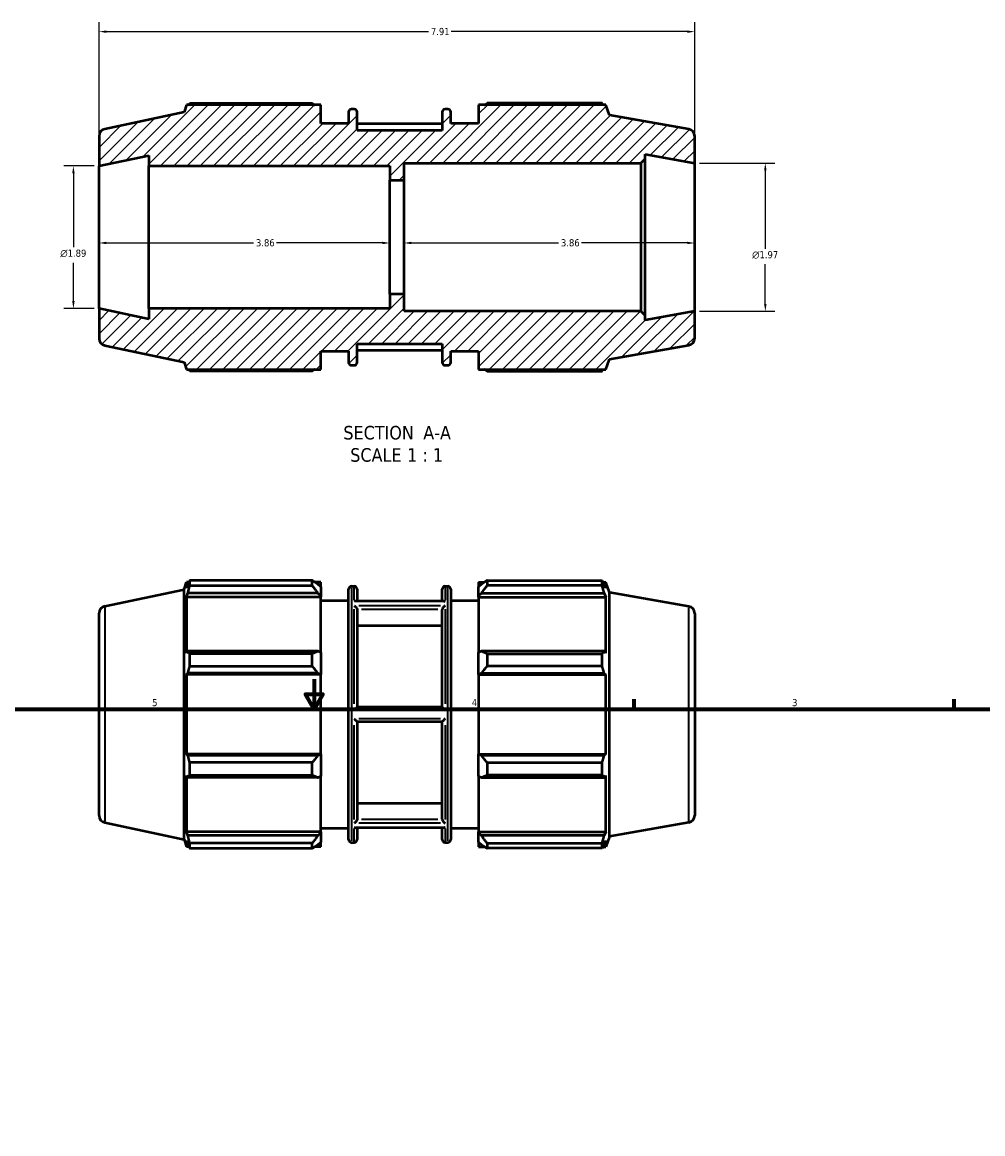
# Model space of a CAD drawing. Header units: inches. Extents: x 0.1 to 42.7, y 0.6 to 30.1.
# Tile 4 of 6: x 13.1 to 25.9, y 15.4 to 30.1. Entities that reach past the tile are written whole.
import ezdxf

# ---------------------------------------------------------------- set-up
doc = ezdxf.new("R2010")
doc.units = ezdxf.units.IN
doc.header["$MEASUREMENT"] = 0
for name, color, linetype, lineweight in [('Border (ANSI)', 7, 'Continuous', 70), ('Dimension (ANSI)', 7, 'Continuous', 25), ('Hatch (ANSI)', 7, 'Continuous', 18), ('Symbol (ANSI)', 7, 'Continuous', 25), ('Visible (ANSI)', 7, 'Continuous', 50), ('Visible Narrow (ANSI)', 7, 'Continuous', 35)]:
    doc.layers.add(name, color=color, linetype=linetype, lineweight=lineweight)
doc.styles.add('Label Text (ANSI)', font='tahoma.ttf')
doc.styles.add('Note Text (ANSI)', font='tahoma.ttf')
doc.dimstyles.new('Default (ANSI)', dxfattribs={"dimtxt": 0.094488, "dimasz": 0.098425, "dimexe": 0.125, "dimexo": 0.0625, "dimgap": 0.031496, "dimtad": 0, "dimtih": 1, "dimtoh": 1, "dimrnd": 1e-08, "dimzin": 4, "dimdsep": 46, "dimtxsty": 'Note Text (ANSI)', "dimcen": 0.09, "dimdle": 0.393701, "dimclrd": 256, "dimclre": 256, "dimclrt": 5, "dimadec": 0, "dimazin": 1, "dimtfac": 1, "dimtofl": 0, "dimtmove": 0, "dimatfit": 3, "dimfxl": 1, "dimtolj": 1, "dimtzin": 4, "dimlwd": -1, "dimlwe": -1, "dimarcsym": 0})

# ---------------------------------------------------------------- blocks, each defined once
blk = doc.blocks.new('Borders Default Border')
at = {"layer": 'Border (ANSI)'}
for p, q in [((21.25, 21), (21.25, 21.134)), ((25.5, 21), (25.5, 21.134))]:
    blk.add_line(p, q, dxfattribs=at)
at = {"layer": 'Border (ANSI)', "flags": 128}
for points in [[(17, 21.4), (17, 21), (16.885, 21.2), (17.115, 21.2), (17, 21)], [(0.5, 1), (0.5, 21), (33.5, 21), (33.5, 1), (0.5, 1)]]:
    blk.add_lwpolyline(points, dxfattribs=at)
at = {"layer": 'Border (ANSI)', "color": 5, "true_color": 0x0000ff, "char_height": 0.0945, "attachment_point": 7, "style": 'Note Text (ANSI)'}
for s, insert in [('5', (14.847, 21.038)), ('4', (19.092, 21.04)), ('3', (23.346, 21.038))]:
    blk.add_mtext(s, dxfattribs=dict(at, insert=insert))
blk = doc.blocks.new('*D7')
at = {"layer": 'Defpoints', "color": 0, "transparency": 16777216}
for p in [(22.052, 28.252), (22.052, 26.284), (22.99, 26.284)]:
    blk.add_point(p, dxfattribs=at)
at = {"layer": 'Dimension (ANSI)', "transparency": 16777216}
for p, q in [((22.114, 28.252), (23.115, 28.252)), ((22.99, 28.154), (22.99, 27.115)), ((22.99, 26.382), (22.99, 26.909)), ((22.114, 26.284), (23.115, 26.284))]:
    blk.add_line(p, q, dxfattribs=at)
for points in [[(22.974, 28.154), (23.007, 28.154), (22.99, 28.252)], [(22.974, 26.382), (23.007, 26.382), (22.99, 26.284)]]:
    blk.add_solid(points, dxfattribs=at)
at = {"layer": 'Dimension (ANSI)', "color": 5, "transparency": 16777216, "insert": (22.815, 27.083), "char_height": 0.09449, "attachment_point": 1, "style": 'Note Text (ANSI)'}
blk.add_mtext('\\A1;{\\fAIGDT|b0|i0;\\H0.0945;\\ln}\\fTahoma|b0|i0;\\H0.0945;1.97', dxfattribs=at)
blk = doc.blocks.new('*D8')
at = {"layer": 'Defpoints', "color": 0, "transparency": 16777216}
for p in [(22.052, 29.998), (14.142, 28.215), (22.052, 28.252)]:
    blk.add_point(p, dxfattribs=at)
at = {"layer": 'Dimension (ANSI)', "transparency": 16777216}
for p, q in [((14.142, 28.277), (14.142, 30.123)), ((22.052, 28.315), (22.052, 30.123)), ((14.24, 29.998), (18.518, 29.998)), ((21.953, 29.998), (18.816, 29.998))]:
    blk.add_line(p, q, dxfattribs=at)
for points in [[(14.24, 30.014), (14.24, 29.981), (14.142, 29.998)], [(21.953, 30.014), (21.953, 29.981), (22.052, 29.998)]]:
    blk.add_solid(points, dxfattribs=at)
at = {"layer": 'Dimension (ANSI)', "color": 5, "transparency": 16777216, "insert": (18.549, 30.047), "char_height": 0.0945, "attachment_point": 1, "style": 'Note Text (ANSI)'}
blk.add_mtext('\\A1;7.91', dxfattribs=at)
blk = doc.blocks.new('*D9')
at = {"layer": 'Defpoints', "color": 0, "transparency": 16777216}
for p in [(14.142, 27.268), (18.002, 27.268), (18.002, 27.191)]:
    blk.add_point(p, dxfattribs=at)
at = {"layer": 'Dimension (ANSI)', "transparency": 16777216}
for p, q in [((14.24, 27.191), (16.194, 27.191)), ((17.903, 27.191), (16.499, 27.191))]:
    blk.add_line(p, q, dxfattribs=at)
for points in [[(14.24, 27.208), (14.24, 27.175), (14.142, 27.191)], [(17.903, 27.208), (17.903, 27.175), (18.002, 27.191)]]:
    blk.add_solid(points, dxfattribs=at)
at = {"layer": 'Dimension (ANSI)', "color": 5, "transparency": 16777216, "insert": (16.226, 27.241), "char_height": 0.0945, "attachment_point": 1, "style": 'Note Text (ANSI)'}
blk.add_mtext('\\A1;3.86', dxfattribs=at)
blk = doc.blocks.new('*D10')
at = {"layer": 'Defpoints', "color": 0, "transparency": 16777216}
for p in [(18.192, 27.268), (22.052, 27.268), (22.052, 27.191)]:
    blk.add_point(p, dxfattribs=at)
at = {"layer": 'Dimension (ANSI)', "transparency": 16777216}
for p, q in [((18.29, 27.191), (20.244, 27.191)), ((21.953, 27.191), (20.549, 27.191))]:
    blk.add_line(p, q, dxfattribs=at)
for points in [[(18.29, 27.208), (18.29, 27.175), (18.192, 27.191)], [(21.953, 27.208), (21.953, 27.175), (22.052, 27.191)]]:
    blk.add_solid(points, dxfattribs=at)
at = {"layer": 'Dimension (ANSI)', "color": 5, "transparency": 16777216, "insert": (20.276, 27.241), "char_height": 0.0945, "attachment_point": 1, "style": 'Note Text (ANSI)'}
blk.add_mtext('\\A1;3.86', dxfattribs=at)
blk = doc.blocks.new('*D12')
at = {"layer": 'Defpoints', "color": 0, "transparency": 16777216}
for p in [(14.142, 28.215), (13.801, 26.321), (14.142, 26.321)]:
    blk.add_point(p, dxfattribs=at)
at = {"layer": 'Dimension (ANSI)', "transparency": 16777216}
for p, q in [((14.079, 28.215), (13.676, 28.215)), ((13.801, 28.116), (13.801, 27.134)), ((13.801, 26.419), (13.801, 26.929)), ((14.079, 26.321), (13.676, 26.321))]:
    blk.add_line(p, q, dxfattribs=at)
for points in [[(13.785, 28.116), (13.818, 28.116), (13.801, 28.215)], [(13.785, 26.419), (13.818, 26.419), (13.801, 26.321)]]:
    blk.add_solid(points, dxfattribs=at)
at = {"layer": 'Dimension (ANSI)', "color": 5, "transparency": 16777216, "insert": (13.627, 27.103), "char_height": 0.09449, "attachment_point": 1, "style": 'Note Text (ANSI)'}
blk.add_mtext('\\A1;{\\fAIGDT|b0|i0;\\H0.0945;\\ln}\\fTahoma|b0|i0;\\H0.0945;1.89', dxfattribs=at)

msp = doc.modelspace()

# ---------------------------------------------------------------- hatches: boundary and pattern name
at = {"layer": 'Hatch (ANSI)'}
h = msp.add_hatch(dxfattribs=at)
h.set_pattern_fill('ANSI31', color=256, style=0)
edge = h.paths.add_edge_path()
edge.add_ellipse((21.9572, 25.9271), major_axis=(0.0932, 0.0164), ratio=1, start_angle=270, end_angle=350)
edge.add_line((22.0519, 25.9271), (22.0519, 26.2836))
edge.add_line((22.0519, 26.2836), (21.3927, 26.1674))
edge.add_line((21.3927, 26.1674), (21.3927, 26.2268))
edge.add_line((21.3927, 26.2268), (21.3359, 26.2836))
edge.add_line((21.3359, 26.2836), (18.1919, 26.2836))
edge.add_line((18.1919, 26.2836), (18.1919, 26.5104))
edge.add_line((18.1919, 26.5104), (18.0019, 26.5104))
edge.add_line((18.0019, 26.5104), (18.0019, 26.321))
edge.add_line((18.0019, 26.321), (14.801, 26.321))
edge.add_line((14.801, 26.321), (14.801, 26.1809))
edge.add_line((14.801, 26.1809), (14.1419, 26.321))
edge.add_line((14.1419, 26.321), (14.1419, 25.9243))
edge.add_ellipse((14.2365, 25.9243), major_axis=(0, -0.0947), ratio=1, start_angle=270, end_angle=348)
edge.add_line((14.2169, 25.8317), (15.2719, 25.6074))
edge.add_line((15.2719, 25.6074), (15.3034, 25.5102))
edge.add_line((15.3034, 25.5102), (17.0866, 25.5102))
edge.add_line((17.0866, 25.5102), (17.0866, 25.7559))
edge.add_line((17.0866, 25.7559), (17.4561, 25.7559))
edge.add_line((17.4561, 25.7559), (17.4561, 25.6048))
edge.add_ellipse((17.494, 25.6048), major_axis=(0, -0.0379), ratio=1, start_angle=270, end_angle=360)
edge.add_line((17.494, 25.5669), (17.5313, 25.5669))
edge.add_ellipse((17.5313, 25.6048), major_axis=(0.0379, 0), ratio=1, start_angle=270, end_angle=360)
edge.add_line((17.5691, 25.6048), (17.5691, 25.8504))
edge.add_line((17.5691, 25.8504), (18.6991, 25.8504))
edge.add_line((18.6991, 25.8504), (18.6991, 25.6048))
edge.add_ellipse((18.737, 25.6048), major_axis=(0, -0.0379), ratio=1, start_angle=270, end_angle=360)
edge.add_line((18.737, 25.5669), (18.7743, 25.5669))
edge.add_ellipse((18.7743, 25.6048), major_axis=(0.0379, 0), ratio=1, start_angle=270, end_angle=360)
edge.add_line((18.8121, 25.6048), (18.8121, 25.7559))
edge.add_line((18.8121, 25.7559), (19.1817, 25.7559))
edge.add_line((19.1817, 25.7559), (19.1817, 25.5102))
edge.add_line((19.1817, 25.5102), (20.8716, 25.5102))
edge.add_line((20.8716, 25.5102), (20.9219, 25.6484))
edge.add_line((20.9219, 25.6484), (21.9736, 25.8338))
edge = h.paths.add_edge_path()
edge.add_ellipse((21.9572, 28.6087), major_axis=(0, 0.0947), ratio=1, start_angle=270, end_angle=350)
edge.add_line((21.9736, 28.702), (20.9219, 28.8874))
edge.add_line((20.9219, 28.8874), (20.8716, 29.0256))
edge.add_line((20.8716, 29.0256), (19.1817, 29.0256))
edge.add_line((19.1817, 29.0256), (19.1817, 28.7799))
edge.add_line((19.1817, 28.7799), (18.8121, 28.7799))
edge.add_line((18.8121, 28.7799), (18.8121, 28.931))
edge.add_ellipse((18.7743, 28.931), major_axis=(0, 0.0379), ratio=1, start_angle=270, end_angle=360)
edge.add_line((18.7743, 28.9689), (18.737, 28.9689))
edge.add_ellipse((18.737, 28.931), major_axis=(-0.0379, 0), ratio=1, start_angle=270, end_angle=360)
edge.add_line((18.6991, 28.931), (18.6991, 28.6854))
edge.add_line((18.6991, 28.6854), (17.5691, 28.6854))
edge.add_line((17.5691, 28.6854), (17.5691, 28.931))
edge.add_ellipse((17.5313, 28.931), major_axis=(0, 0.0379), ratio=1, start_angle=270, end_angle=360)
edge.add_line((17.5313, 28.9689), (17.494, 28.9689))
edge.add_ellipse((17.494, 28.931), major_axis=(-0.0379, 0), ratio=1, start_angle=270, end_angle=360)
edge.add_line((17.4561, 28.931), (17.4561, 28.7799))
edge.add_line((17.4561, 28.7799), (17.0866, 28.7799))
edge.add_line((17.0866, 28.7799), (17.0866, 29.0256))
edge.add_line((17.0866, 29.0256), (15.3034, 29.0256))
edge.add_line((15.3034, 29.0256), (15.2719, 28.9284))
edge.add_line((15.2719, 28.9284), (14.2169, 28.7041))
edge.add_ellipse((14.2365, 28.6115), major_axis=(-0.0926, -0.0197), ratio=1, start_angle=270, end_angle=348)
edge.add_line((14.1419, 28.6115), (14.1419, 28.2147))
edge.add_line((14.1419, 28.2147), (14.801, 28.3548))
edge.add_line((14.801, 28.3548), (14.801, 28.2147))
edge.add_line((14.801, 28.2147), (18.0019, 28.2147))
edge.add_line((18.0019, 28.2147), (18.0019, 28.0254))
edge.add_line((18.0019, 28.0254), (18.1919, 28.0254))
edge.add_line((18.1919, 28.0254), (18.1919, 28.2521))
edge.add_line((18.1919, 28.2521), (21.3359, 28.2521))
edge.add_line((21.3359, 28.2521), (21.3927, 28.3089))
edge.add_line((21.3927, 28.3089), (21.3927, 28.3684))
edge.add_line((21.3927, 28.3684), (22.0519, 28.2521))
edge.add_line((22.0519, 28.2521), (22.0519, 28.6087))

# ---------------------------------------------------------------- linework, layer by layer
at = {"layer": 'Visible (ANSI)'}
for p, q in [((15.3034, 29.0256), (15.2719, 28.9284)), ((17.0866, 29.0256), (15.3034, 29.0256)), ((15.3464, 29.0462), (16.9732, 29.0462)), ((17.0866, 28.7799), (17.0866, 29.0256)), ((17.5313, 28.9689), (17.494, 28.9689)), ((18.7743, 28.9689), (18.737, 28.9689)), ((20.8716, 29.0256), (19.1817, 29.0256)), ((19.1817, 29.0256), (19.1817, 28.7799)), ((20.8234, 29.0462), (19.2951, 29.0462)), ((20.9219, 28.8874), (20.8716, 29.0256)), ((15.2719, 28.9284), (14.2169, 28.7041)), ((17.4561, 28.931), (17.4561, 28.7799)), ((17.5691, 28.6854), (17.5691, 28.931)), ((18.6991, 28.931), (18.6991, 28.6854)), ((18.8121, 28.7799), (18.8121, 28.931)), ((21.9736, 28.702), (20.9219, 28.8874)), ((17.4561, 28.7799), (17.0866, 28.7799)), ((18.6991, 28.7735), (17.5691, 28.7735)), ((18.6991, 28.6854), (17.5691, 28.6854)), ((19.1817, 28.7799), (18.8121, 28.7799)), ((14.1419, 28.6115), (14.1419, 28.2147)), ((22.0519, 28.2521), (22.0519, 28.6087)), ((14.1419, 28.2147), (14.801, 28.3548)), ((14.801, 28.3548), (14.801, 28.2147)), ((21.3927, 28.3089), (21.3927, 28.3684)), ((21.3927, 28.3684), (22.0519, 28.2521)), ((14.1419, 26.321), (14.1419, 28.2147)), ((14.801, 28.2147), (18.0019, 28.2147)), ((14.801, 26.321), (14.801, 28.2147)), ((18.0019, 28.2147), (18.0019, 28.0254)), ((18.1919, 28.0254), (18.1919, 28.2521)), ((18.1919, 28.2521), (21.3359, 28.2521)), ((21.3359, 28.2521), (21.3927, 28.3089)), ((21.3359, 28.2521), (21.3359, 26.2836)), ((21.3927, 26.2268), (21.3927, 28.3089)), ((22.0519, 26.2836), (22.0519, 28.2521)), ((18.0019, 28.0254), (18.1919, 28.0254)), ((18.0019, 26.5104), (18.0019, 28.0254)), ((18.1919, 26.5104), (18.1919, 28.0254)), ((18.1919, 26.5104), (18.0019, 26.5104)), ((18.0019, 26.5104), (18.0019, 26.321)), ((18.1919, 26.2836), (18.1919, 26.5104)), ((14.801, 26.1809), (14.1419, 26.321)), ((14.1419, 26.321), (14.1419, 25.9243)), ((18.0019, 26.321), (14.801, 26.321)), ((14.801, 26.321), (14.801, 26.1809)), ((21.3359, 26.2836), (18.1919, 26.2836)), ((21.3927, 26.2268), (21.3359, 26.2836)), ((22.0519, 26.2836), (21.3927, 26.1674)), ((22.0519, 25.9271), (22.0519, 26.2836)), ((21.3927, 26.1674), (21.3927, 26.2268)), ((17.5691, 25.6048), (17.5691, 25.8504)), ((17.5691, 25.8504), (18.6991, 25.8504)), ((18.6991, 25.8504), (18.6991, 25.6048)), ((20.9219, 25.6484), (21.9736, 25.8338)), ((14.2169, 25.8317), (15.2719, 25.6074)), ((17.0866, 25.5102), (17.0866, 25.7559)), ((17.0866, 25.7559), (17.4561, 25.7559)), ((17.4561, 25.7559), (17.4561, 25.6048)), ((18.6991, 25.7622), (17.5691, 25.7622)), ((18.8121, 25.6048), (18.8121, 25.7559)), ((18.8121, 25.7559), (19.1817, 25.7559)), ((19.1817, 25.7559), (19.1817, 25.5102)), ((15.2719, 25.6074), (15.3034, 25.5102)), ((17.494, 25.5669), (17.5313, 25.5669)), ((18.737, 25.5669), (18.7743, 25.5669)), ((20.8716, 25.5102), (20.9219, 25.6484)), ((15.3034, 25.5102), (17.0866, 25.5102)), ((16.9732, 25.4895), (15.3464, 25.4895)), ((19.1817, 25.5102), (20.8716, 25.5102)), ((19.2951, 25.4895), (20.8234, 25.4895)), ((14.2169, 22.3667), (15.2719, 22.591)), ((15.2719, 22.591), (15.3034, 22.6882)), ((15.2719, 19.27), (15.2719, 22.591)), ((15.3034, 22.6882), (15.3034, 22.6068)), ((15.3357, 22.6882), (15.3034, 22.6882)), ((15.3219, 22.6609), (15.3034, 22.6068)), ((16.9732, 22.7089), (15.3464, 22.7089)), ((15.3464, 22.6405), (15.3464, 22.7089)), ((15.3464, 22.6405), (16.9732, 22.6405)), ((16.9732, 22.6405), (16.9732, 22.7089)), ((17.0866, 22.6882), (17.0062, 22.6882)), ((17.0866, 22.6249), (17.0488, 22.6609)), ((17.0866, 22.6249), (17.0866, 22.6882)), ((17.0866, 22.6249), (17.0866, 22.5064)), ((17.4561, 19.2674), (17.4561, 22.5936)), ((17.494, 22.6315), (17.5313, 22.6315)), ((17.5691, 22.5936), (17.5691, 22.4362)), ((18.6991, 22.4362), (18.6991, 22.5936)), ((18.737, 22.6315), (18.7743, 22.6315)), ((18.8121, 22.5936), (18.8121, 19.2674)), ((19.1817, 22.6882), (19.1817, 22.6249)), ((19.1817, 22.6882), (19.2621, 22.6882)), ((19.2195, 22.6609), (19.1817, 22.6249)), ((19.1817, 22.5064), (19.1817, 22.6249)), ((19.2951, 22.7089), (19.2951, 22.6405)), ((19.2951, 22.7089), (20.8234, 22.7089)), ((20.8234, 22.6405), (19.2951, 22.6405)), ((20.8234, 22.6405), (20.8234, 22.7089)), ((20.8354, 22.6882), (20.8716, 22.6882)), ((20.8716, 22.6068), (20.8509, 22.6609)), ((20.8716, 22.6068), (20.8716, 22.6882)), ((20.9219, 22.55), (20.8716, 22.6882)), ((15.3034, 22.4896), (15.3219, 22.5399)), ((17.0866, 22.4896), (15.3034, 22.4896)), ((15.3034, 22.4896), (15.3034, 21.7421)), ((17.0488, 22.5399), (15.3219, 22.5399)), ((17.0488, 22.5399), (17.0866, 22.5064)), ((17.0866, 22.5064), (17.0866, 22.4896)), ((17.0866, 21.7508), (17.0866, 22.4896)), ((17.0866, 22.4425), (17.4561, 22.4425)), ((18.8121, 22.4425), (19.1817, 22.4425)), ((19.1817, 22.5064), (19.2195, 22.5399)), ((19.1817, 22.4896), (19.1817, 22.5064)), ((19.1817, 22.4896), (19.1817, 21.7508)), ((19.1817, 22.4896), (20.8716, 22.4896)), ((19.2195, 22.5399), (20.8509, 22.5399)), ((20.8509, 22.5399), (20.8716, 22.4896)), ((20.8716, 21.7421), (20.8716, 22.4896)), ((20.9219, 19.311), (20.9219, 22.55)), ((21.9736, 22.3646), (20.9219, 22.55)), ((18.7194, 22.4362), (17.5489, 22.4362)), ((17.5691, 22.3212), (17.5691, 21.025)), ((18.6991, 21.025), (18.6991, 22.3212)), ((14.1419, 19.5869), (14.1419, 22.2741)), ((22.0519, 22.2713), (22.0519, 19.5897)), ((18.6991, 22.1081), (17.5691, 22.1081)), ((15.3219, 21.7683), (15.3034, 21.7421)), ((17.0488, 21.7683), (15.3219, 21.7683)), ((16.9732, 21.7355), (15.3464, 21.7355)), ((15.3464, 21.5705), (15.3464, 21.7355)), ((16.9732, 21.5705), (16.9732, 21.7355)), ((17.0866, 21.7508), (17.0488, 21.7683)), ((17.0866, 21.7508), (17.0866, 21.4647)), ((19.2195, 21.7683), (19.1817, 21.7508)), ((19.1817, 21.4647), (19.1817, 21.7508)), ((20.8509, 21.7683), (19.2195, 21.7683)), ((19.2951, 21.7355), (19.2951, 21.5705)), ((19.2951, 21.7355), (20.8234, 21.7355)), ((20.8234, 21.5705), (20.8234, 21.7355)), ((20.8716, 21.7421), (20.8509, 21.7683)), ((15.3464, 21.5705), (16.9732, 21.5705)), ((20.8234, 21.5705), (19.2951, 21.5705)), ((15.3034, 21.4591), (15.3219, 21.4761)), ((17.0866, 21.4591), (15.3034, 21.4591)), ((15.3034, 21.4591), (15.3034, 20.402)), ((17.0488, 21.4761), (15.3219, 21.4761)), ((17.0488, 21.4761), (17.0866, 21.4647)), ((17.0866, 21.4647), (17.0866, 21.4591)), ((17.0866, 20.402), (17.0866, 21.4591)), ((19.1817, 21.4647), (19.2195, 21.4761)), ((19.1817, 21.4591), (19.1817, 21.4647)), ((19.1817, 21.4591), (19.1817, 20.402)), ((19.1817, 21.4591), (20.8716, 21.4591)), ((19.2195, 21.4761), (20.8509, 21.4761)), ((20.8509, 21.4761), (20.8716, 21.4591)), ((20.8716, 20.402), (20.8716, 21.4591)), ((18.6992, 21.025), (17.5691, 21.025)), ((17.5691, 20.836), (17.5691, 19.5398)), ((17.5691, 20.836), (18.6992, 20.836)), ((18.6991, 19.5398), (18.6991, 20.836)), ((17.0866, 20.402), (15.3034, 20.402)), ((15.3219, 20.3849), (15.3034, 20.402)), ((17.0488, 20.3849), (15.3219, 20.3849)), ((17.0866, 20.3963), (17.0488, 20.3849)), ((17.0866, 20.402), (17.0866, 20.3963)), ((17.0866, 20.3963), (17.0866, 20.1102)), ((19.1817, 20.3963), (19.1817, 20.402)), ((19.1817, 20.402), (20.8716, 20.402)), ((19.1817, 20.1102), (19.1817, 20.3963)), ((19.2195, 20.3849), (19.1817, 20.3963)), ((20.8509, 20.3849), (19.2195, 20.3849)), ((20.8716, 20.402), (20.8509, 20.3849)), ((16.9732, 20.2905), (15.3464, 20.2905)), ((15.3464, 20.1255), (15.3464, 20.2905)), ((16.9732, 20.1255), (16.9732, 20.2905)), ((19.2951, 20.2905), (19.2951, 20.1255)), ((19.2951, 20.2905), (20.8234, 20.2905)), ((20.8234, 20.1255), (20.8234, 20.2905)), ((15.3034, 20.1189), (15.3219, 20.0927)), ((15.3034, 20.1189), (15.3034, 19.3714)), ((17.0488, 20.0927), (15.3219, 20.0927)), ((15.3464, 20.1255), (16.9732, 20.1255)), ((17.0488, 20.0927), (17.0866, 20.1102)), ((17.0866, 19.3714), (17.0866, 20.1102)), ((19.1817, 20.1102), (19.1817, 19.3714)), ((19.1817, 20.1102), (19.2195, 20.0927)), ((19.2195, 20.0927), (20.8509, 20.0927)), ((20.8234, 20.1255), (19.2951, 20.1255)), ((20.8509, 20.0927), (20.8716, 20.1189)), ((20.8716, 19.3714), (20.8716, 20.1189)), ((17.5691, 19.7529), (18.6991, 19.7529)), ((14.2169, 19.4943), (15.2719, 19.27)), ((21.9736, 19.4964), (20.9219, 19.311)), ((17.0866, 19.3714), (15.3034, 19.3714)), ((15.3219, 19.3211), (15.3034, 19.3714)), ((17.0866, 19.3546), (17.0488, 19.3211)), ((17.0866, 19.4185), (17.4561, 19.4185)), ((17.0866, 19.3714), (17.0866, 19.3546)), ((17.0866, 19.3546), (17.0866, 19.2361)), ((18.7194, 19.4248), (17.5489, 19.4248)), ((17.5691, 19.4248), (17.5691, 19.2674)), ((18.6991, 19.2674), (18.6991, 19.4248)), ((18.8121, 19.4185), (19.1817, 19.4185)), ((19.1817, 19.3546), (19.1817, 19.3714)), ((19.1817, 19.3714), (20.8716, 19.3714)), ((19.1817, 19.2361), (19.1817, 19.3546)), ((19.2195, 19.3211), (19.1817, 19.3546)), ((20.8716, 19.3714), (20.8509, 19.3211)), ((15.2719, 19.27), (15.3034, 19.1728)), ((15.3034, 19.2542), (15.3219, 19.2001)), ((15.3034, 19.2542), (15.3034, 19.1728)), ((17.0488, 19.3211), (15.3219, 19.3211)), ((16.9732, 19.2205), (15.3464, 19.2205)), ((15.3464, 19.1521), (15.3464, 19.2205)), ((16.9732, 19.1521), (16.9732, 19.2205)), ((17.0488, 19.2001), (17.0866, 19.2361)), ((17.0866, 19.1728), (17.0866, 19.2361)), ((17.494, 19.2295), (17.5313, 19.2295)), ((18.737, 19.2295), (18.7743, 19.2295)), ((19.1817, 19.2361), (19.1817, 19.1728)), ((19.1817, 19.2361), (19.2195, 19.2001)), ((20.8509, 19.3211), (19.2195, 19.3211)), ((19.2951, 19.2205), (19.2951, 19.1521)), ((19.2951, 19.2205), (20.8234, 19.2205)), ((20.8234, 19.1521), (20.8234, 19.2205)), ((20.8509, 19.2001), (20.8716, 19.2542)), ((20.9219, 19.311), (20.8716, 19.1728)), ((20.8716, 19.1728), (20.8716, 19.2542)), ((15.3357, 19.1728), (15.3034, 19.1728)), ((15.3464, 19.1521), (16.9732, 19.1521)), ((17.0866, 19.1728), (17.0062, 19.1728)), ((19.1817, 19.1728), (19.2621, 19.1728)), ((20.8234, 19.1521), (19.2951, 19.1521)), ((20.8354, 19.1728), (20.8716, 19.1728))]:
    msp.add_line(p, q, dxfattribs=at)
for centre, radius, start, end in [((17.494, 28.931), 0.0379, 90, 180), ((17.5313, 28.931), 0.0379, 0, 90), ((18.737, 28.931), 0.0379, 90, 180), ((18.7743, 28.931), 0.0379, 0, 90), ((14.2365, 28.6115), 0.0947, 102, 180), ((21.9572, 28.6087), 0.0947, 0, 80), ((14.2365, 25.9243), 0.0947, 180, 258), ((21.9572, 25.9271), 0.0947, 280, 0), ((17.494, 25.6048), 0.0379, 180, 270), ((17.5313, 25.6048), 0.0379, 270, 0), ((18.737, 25.6048), 0.0379, 180, 270), ((18.7743, 25.6048), 0.0379, 270, 0), ((17.494, 22.5936), 0.0379, 90, 180), ((17.5313, 22.5936), 0.0379, 0, 90), ((18.737, 22.5936), 0.0379, 90, 180), ((18.7743, 22.5936), 0.0379, 0, 90), ((14.2365, 22.2741), 0.0947, 102, 180), ((21.9572, 22.2713), 0.0947, 0, 80), ((14.2365, 19.5869), 0.0947, 180, 258), ((21.9572, 19.5897), 0.0947, 280, 0), ((17.494, 19.2674), 0.0379, 180, 270), ((17.5313, 19.2674), 0.0379, 270, 0), ((18.737, 19.2674), 0.0379, 180, 270), ((18.7743, 19.2674), 0.0379, 270, 0)]:
    msp.add_arc(centre, radius, start, end, dxfattribs=at)
for points, weights in [([(15.3357, 29.0256), (15.341, 29.0358), (15.3464, 29.0462)], [1.00101254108, 1.00058026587, 1]), ([(16.9732, 29.0462), (16.99, 29.0358), (17.0062, 29.0256)], [1.01612069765, 1.01412851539, 1.01199028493]), ([(19.2621, 29.0256), (19.2783, 29.0358), (19.2951, 29.0462)], [1.0115356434, 1.01358455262, 1.01548713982]), ([(20.8354, 29.0256), (20.8295, 29.0358), (20.8234, 29.0462)], [1.00126025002, 1.0007040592, 1]), ([(15.3464, 25.4895), (15.341, 25.5), (15.3357, 25.5102)], [1, 1.00058026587, 1.00101254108]), ([(17.0062, 25.5102), (16.99, 25.5), (16.9732, 25.4895)], [1.01199028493, 1.01412851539, 1.01612069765]), ([(19.2951, 25.4895), (19.2783, 25.5), (19.2621, 25.5102)], [1.01548713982, 1.01358455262, 1.0115356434]), ([(20.8234, 25.4895), (20.8295, 25.5), (20.8354, 25.5102)], [1, 1.0007040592, 1.00126025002]), ([(15.3464, 22.7089), (15.3337, 22.6844), (15.3219, 22.6609)], [1, 1.00136313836, 1.0019095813]), ([(15.3219, 22.5399), (15.3337, 22.5892), (15.3464, 22.6405)], [1.0019095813, 1.00136313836, 1]), ([(17.0488, 22.6609), (17.0125, 22.6844), (16.9732, 22.7089)], [1.0059922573, 1.01145671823, 1.01612069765]), ([(16.9732, 22.6405), (17.0125, 22.5892), (17.0488, 22.5399)], [1.01612069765, 1.01145671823, 1.0059922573]), ([(19.2951, 22.7089), (19.2557, 22.6844), (19.2195, 22.6609)], [1.01548713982, 1.01103239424, 1.00577547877]), ([(19.2195, 22.5399), (19.2557, 22.5892), (19.2951, 22.6405)], [1.00577547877, 1.01103239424, 1.01548713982]), ([(20.8234, 22.7089), (20.8377, 22.6844), (20.8509, 22.6609)], [1, 1.00165422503, 1.00249215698]), ([(20.8509, 22.5399), (20.8377, 22.5892), (20.8234, 22.6405)], [1.00249215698, 1.00165422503, 1]), ([(15.3464, 21.7355), (15.3337, 21.7522), (15.3219, 21.7683)], [1, 1.00136313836, 1.0019095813]), ([(17.0488, 21.7683), (17.0125, 21.7522), (16.9732, 21.7355)], [1.0059922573, 1.01145671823, 1.01612069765]), ([(19.2951, 21.7355), (19.2557, 21.7522), (19.2195, 21.7683)], [1.01548713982, 1.01103239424, 1.00577547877]), ([(20.8234, 21.7355), (20.8377, 21.7522), (20.8509, 21.7683)], [1, 1.00165422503, 1.00249215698]), ([(15.3219, 21.4761), (15.3337, 21.5223), (15.3464, 21.5705)], [1.0019095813, 1.00136313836, 1]), ([(16.9732, 21.5705), (17.0125, 21.5223), (17.0488, 21.4761)], [1.01612069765, 1.01145671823, 1.0059922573]), ([(19.2195, 21.4761), (19.2557, 21.5223), (19.2951, 21.5705)], [1.00577547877, 1.01103239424, 1.01548713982]), ([(20.8509, 21.4761), (20.8377, 21.5223), (20.8234, 21.5705)], [1.00249215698, 1.00165422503, 1]), ([(15.3464, 20.2905), (15.3337, 20.3387), (15.3219, 20.3849)], [1, 1.00136313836, 1.0019095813]), ([(17.0488, 20.3849), (17.0125, 20.3387), (16.9732, 20.2905)], [1.0059922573, 1.01145671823, 1.01612069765]), ([(19.2951, 20.2905), (19.2557, 20.3387), (19.2195, 20.3849)], [1.01548713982, 1.01103239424, 1.00577547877]), ([(20.8234, 20.2905), (20.8377, 20.3387), (20.8509, 20.3849)], [1, 1.00165422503, 1.00249215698]), ([(15.3219, 20.0927), (15.3337, 20.1088), (15.3464, 20.1255)], [1.0019095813, 1.00136313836, 1]), ([(16.9732, 20.1255), (17.0125, 20.1088), (17.0488, 20.0927)], [1.01612069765, 1.01145671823, 1.0059922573]), ([(19.2195, 20.0927), (19.2557, 20.1088), (19.2951, 20.1255)], [1.00577547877, 1.01103239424, 1.01548713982]), ([(20.8509, 20.0927), (20.8377, 20.1088), (20.8234, 20.1255)], [1.00249215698, 1.00165422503, 1]), ([(15.3464, 19.2205), (15.3337, 19.2718), (15.3219, 19.3211)], [1, 1.00136313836, 1.0019095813]), ([(15.3219, 19.2001), (15.3337, 19.1766), (15.3464, 19.1521)], [1.0019095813, 1.00136313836, 1]), ([(17.0488, 19.3211), (17.0125, 19.2718), (16.9732, 19.2205)], [1.0059922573, 1.01145671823, 1.01612069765]), ([(16.9732, 19.1521), (17.0125, 19.1766), (17.0488, 19.2001)], [1.01612069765, 1.01145671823, 1.0059922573]), ([(19.2951, 19.2205), (19.2557, 19.2718), (19.2195, 19.3211)], [1.01548713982, 1.01103239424, 1.00577547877]), ([(19.2195, 19.2001), (19.2557, 19.1766), (19.2951, 19.1521)], [1.00577547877, 1.01103239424, 1.01548713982]), ([(20.8234, 19.2205), (20.8377, 19.2718), (20.8509, 19.3211)], [1, 1.00165422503, 1.00249215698]), ([(20.8509, 19.2001), (20.8377, 19.1766), (20.8234, 19.1521)], [1.00249215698, 1.00165422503, 1])]:
    msp.add_rational_spline(points, weights, degree=2, dxfattribs=at)
for points, knots in [([(17.5489, 22.4362), (17.547, 22.4362), (17.5451, 22.436), (17.5393, 22.435), (17.5354, 22.4337), (17.5314, 22.4318), (17.5313, 22.4317), (17.5313, 22.4317)], [0.354381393, 0.354381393, 0.354381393, 0.354381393, 0.38080869, 0.38080869, 0.43313844, 0.43313844, 0.433902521, 0.433902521, 0.433902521, 0.433902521]), ([(17.5313, 22.3738), (17.5313, 22.3738), (17.5314, 22.3737), (17.5354, 22.3716), (17.5393, 22.3689), (17.5468, 22.3628), (17.5504, 22.3593), (17.5572, 22.3514), (17.5604, 22.3469), (17.5649, 22.3385), (17.5666, 22.3347), (17.5685, 22.3281), (17.569, 22.3254), (17.5691, 22.3227)], [-0.00062368, -0.00062368, -0.00062368, -0.00062368, 0, 0, 0.04271437, 0.04271437, 0.08343926, 0.08343926, 0.12543401, 0.12543401, 0.15687577, 0.15687577, 0.18037037, 0.18037037, 0.18037037, 0.18037037]), ([(18.737, 22.3738), (18.737, 22.3738), (18.7369, 22.3737), (18.7318, 22.371), (18.7266, 22.3673), (18.7177, 22.3591), (18.7138, 22.3548), (18.7078, 22.3465), (18.7055, 22.3427), (18.7019, 22.3351), (18.7006, 22.3314), (18.6995, 22.326), (18.6993, 22.3243), (18.6992, 22.3227)], [-0.2018486, -0.2018486, -0.2018486, -0.2018486, -0.20128517, -0.20128517, -0.14665701, -0.14665701, -0.10073188, -0.10073188, -0.06756228, -0.06756228, -0.03673114, -0.03673114, -0.02263905, -0.02263905, -0.02263905, -0.02263905]), ([(18.7194, 22.4362), (18.7214, 22.4362), (18.7235, 22.4359), (18.7293, 22.4348), (18.7331, 22.4336), (18.7369, 22.4318), (18.737, 22.4317), (18.737, 22.4317)], [-0.064468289, -0.064468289, -0.064468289, -0.064468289, -0.040869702, -0.040869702, 0, 0, 0.000442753, 0.000442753, 0.000442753, 0.000442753]), ([(17.5691, 21.025), (17.569, 21.025), (17.5685, 21.0246), (17.5666, 21.023), (17.5649, 21.0215), (17.5604, 21.0173), (17.5572, 21.0142), (17.5504, 21.0076), (17.5468, 21.004), (17.5393, 20.9966), (17.5354, 20.9926), (17.5314, 20.9885), (17.5313, 20.9885), (17.5313, 20.9884)], [0.21216514, 0.21216514, 0.21216514, 0.21216514, 0.24094858, 0.24094858, 0.27946815, 0.27946815, 0.33091628, 0.33091628, 0.38080869, 0.38080869, 0.43313844, 0.43313844, 0.43390252, 0.43390252, 0.43390252, 0.43390252]), ([(18.6992, 21.025), (18.6994, 21.025), (18.7001, 21.0244), (18.7025, 21.0223), (18.7042, 21.0208), (18.7087, 21.0165), (18.7117, 21.0136), (18.7184, 21.0071), (18.722, 21.0035), (18.7294, 20.9961), (18.7331, 20.9923), (18.7369, 20.9885), (18.737, 20.9885), (18.737, 20.9884)], [-0.18041497, -0.18041497, -0.18041497, -0.18041497, -0.15141233, -0.15141233, -0.12131648, -0.12131648, -0.08170775, -0.08170775, -0.04043557, -0.04043557, 0, 0, 0.00052477, 0.00052477, 0.00052477, 0.00052477]), ([(17.5313, 20.8726), (17.5313, 20.8725), (17.5314, 20.8725), (17.5354, 20.8684), (17.5393, 20.8644), (17.5468, 20.857), (17.5504, 20.8534), (17.5572, 20.8468), (17.5604, 20.8437), (17.5649, 20.8395), (17.5666, 20.838), (17.5685, 20.8364), (17.569, 20.836), (17.5691, 20.836)], [-0.00062368, -0.00062368, -0.00062368, -0.00062368, 0, 0, 0.04271437, 0.04271437, 0.08343926, 0.08343926, 0.12543401, 0.12543401, 0.15687577, 0.15687577, 0.18037037, 0.18037037, 0.18037037, 0.18037037]), ([(18.737, 20.8726), (18.737, 20.8725), (18.7369, 20.8725), (18.7331, 20.8687), (18.7294, 20.8649), (18.722, 20.8576), (18.7184, 20.8539), (18.7117, 20.8474), (18.7087, 20.8445), (18.7042, 20.8402), (18.7025, 20.8387), (18.7001, 20.8366), (18.6994, 20.836), (18.6992, 20.836)], [-0.17936289, -0.17936289, -0.17936289, -0.17936289, -0.17884269, -0.17884269, -0.13875951, -0.13875951, -0.09784701, -0.09784701, -0.05858346, -0.05858346, -0.02874989, -0.02874989, 0, 0, 0, 0]), ([(17.5691, 19.5383), (17.569, 19.5356), (17.5685, 19.5329), (17.5666, 19.5263), (17.5649, 19.5225), (17.5604, 19.5141), (17.5572, 19.5096), (17.5504, 19.5017), (17.5468, 19.4982), (17.5393, 19.4921), (17.5354, 19.4894), (17.5314, 19.4873), (17.5313, 19.4872), (17.5313, 19.4872)], [0.21216514, 0.21216514, 0.21216514, 0.21216514, 0.24094858, 0.24094858, 0.27946815, 0.27946815, 0.33091628, 0.33091628, 0.38080869, 0.38080869, 0.43313844, 0.43313844, 0.43390252, 0.43390252, 0.43390252, 0.43390252]), ([(18.6992, 19.5383), (18.6993, 19.5367), (18.6995, 19.535), (18.7006, 19.5297), (18.7019, 19.5259), (18.7055, 19.5183), (18.7078, 19.5145), (18.7138, 19.5062), (18.7177, 19.5019), (18.7266, 19.4937), (18.7318, 19.49), (18.7369, 19.4873), (18.737, 19.4872), (18.737, 19.4872)], [-0.18043205, -0.18043205, -0.18043205, -0.18043205, -0.16619909, -0.16619909, -0.13505973, -0.13505973, -0.10155853, -0.10155853, -0.05517428, -0.05517428, 0, 0, 0.00056906, 0.00056906, 0.00056906, 0.00056906]), ([(17.5313, 19.4293), (17.5313, 19.4293), (17.5314, 19.4292), (17.5354, 19.4273), (17.5393, 19.426), (17.5451, 19.425), (17.547, 19.4248), (17.5489, 19.4248)], [-0.000623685, -0.000623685, -0.000623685, -0.000623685, 0, 0, 0.042714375, 0.042714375, 0.064285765, 0.064285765, 0.064285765, 0.064285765]), ([(18.737, 19.4293), (18.737, 19.4293), (18.7369, 19.4292), (18.7331, 19.4274), (18.7293, 19.4262), (18.7235, 19.4251), (18.7214, 19.4248), (18.7194, 19.4248)], [-0.179322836, -0.179322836, -0.179322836, -0.179322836, -0.178884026, -0.178884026, -0.138378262, -0.138378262, -0.114989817, -0.114989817, -0.114989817, -0.114989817])]:
    msp.add_open_spline(points, degree=3, knots=knots, dxfattribs=at)
for points in [[(17.5691, 22.3227), (17.5691, 22.3222), (17.5691, 22.3217), (17.5691, 22.3212)], [(18.6992, 22.3227), (18.6992, 22.3222), (18.6991, 22.3217), (18.6991, 22.3212)], [(17.5691, 19.5398), (17.5691, 19.5393), (17.5691, 19.5388), (17.5691, 19.5383)], [(18.6991, 19.5398), (18.6991, 19.5393), (18.6992, 19.5388), (18.6992, 19.5383)]]:
    msp.add_open_spline(points, degree=3, dxfattribs=at)
at = {"layer": 'Visible Narrow (ANSI)'}
for p, q in [((17.494, 22.6106), (17.494, 19.2504)), ((17.5313, 22.4508), (17.5313, 22.631)), ((18.737, 22.631), (18.737, 22.4508)), ((18.7743, 19.2504), (18.7743, 22.6106)), ((14.2169, 22.349), (14.2169, 19.512)), ((17.5313, 21.0715), (17.5313, 22.328)), ((18.6767, 22.4317), (17.5916, 22.4317)), ((18.6767, 22.3738), (17.5916, 22.3738)), ((18.6427, 22.3227), (17.6256, 22.3227)), ((18.737, 22.328), (18.737, 21.0715)), ((21.9736, 19.5141), (21.9736, 22.3469)), ((18.6767, 20.9884), (17.5916, 20.9884)), ((18.6767, 20.8726), (17.5916, 20.8726)), ((17.5313, 19.533), (17.5313, 20.7895)), ((18.737, 20.7895), (18.737, 19.533)), ((18.6767, 19.4872), (17.5916, 19.4872)), ((17.6256, 19.5383), (18.6427, 19.5383)), ((17.5313, 19.23), (17.5313, 19.4102)), ((18.6767, 19.4293), (17.5916, 19.4293)), ((18.737, 19.4102), (18.737, 19.23))]:
    msp.add_line(p, q, dxfattribs=at)

# ---------------------------------------------------------------- block references
msp.add_blockref('Borders Default Border', (0, 0))

# ---------------------------------------------------------------- texts
at = {"layer": 'Symbol (ANSI)', "char_height": 0.18, "attachment_point": 7, "style": 'Label Text (ANSI)'}
for s, insert in [('SECTION', (17.3867, 24.5784)), (' A-A', (18.3802, 24.5822)), ('SCALE', (17.478, 24.2826)), (' 1 : 1', (18.1658, 24.2858))]:
    msp.add_mtext(s, dxfattribs=dict(at, insert=insert))

# ---------------------------------------------------------------- dimensions: what is measured, and where the dimension line sits
at = {"layer": 'Dimension (ANSI)'}
for base, p1, p2, override, picture, middle in [((22.0519, 29.9977), (14.1419, 28.2147), (22.0519, 28.2521), {"dimgap": 0.031496, "dimtih": 0, "dimtoh": 0, "dimdec": 2, "dimtol": 0, "dimlim": 0, "dimtp": 0, "dimtm": 0, "dimtdec": 2, "dimatfit": 1}, '*D8', (18.6669, 29.9977)), ((18.0019, 27.1913), (14.1419, 27.2679), (18.0019, 27.2679), {"dimgap": 0.031496, "dimtih": 0, "dimtoh": 0, "dimdec": 2, "dimse1": 1, "dimse2": 1, "dimtol": 0, "dimlim": 0, "dimtp": 0, "dimtm": 0, "dimtdec": 2, "dimatfit": 1}, '*D9', (16.3469, 27.1913)), ((22.0519, 27.1913), (18.1919, 27.2679), (22.0519, 27.2679), {"dimgap": 0.031496, "dimtih": 0, "dimtoh": 0, "dimdec": 2, "dimse1": 1, "dimse2": 1, "dimtol": 0, "dimlim": 0, "dimtp": 0, "dimtm": 0, "dimtdec": 2, "dimatfit": 1}, '*D10', (20.3969, 27.1913))]:
    dim = msp.add_linear_dim(base=base, p1=p1, p2=p2, angle=180, dimstyle='Default (ANSI)', override=override, dxfattribs=at)
    dim.commit()
    dim.dimension.update_dxf_attribs({"geometry": picture, "text_midpoint": middle, "dimtype": 160})
for base, p1, p2, picture, middle in [((13.8013, 26.321), (14.1419, 28.2147), (14.1419, 26.321), '*D12', (13.8013, 27.0317)), ((22.9903, 26.2836), (22.0519, 28.2521), (22.0519, 26.2836), '*D7', (22.9903, 27.012))]:
    dim = msp.add_linear_dim(base=base, p1=p1, p2=p2, angle=90, text='{\\fAIGDT|b0|i0;\\H0.0945;\\ln}\\fTahoma|b0|i0;\\H0.0945;<>', dimstyle='Default (ANSI)', override={"dimgap": 0.031496, "dimdec": 2, "dimtol": 0, "dimlim": 0, "dimtp": 0, "dimtm": 0, "dimtdec": 2, "dimatfit": 1}, dxfattribs=at)
    dim.commit()
    dim.dimension.update_dxf_attribs({"geometry": picture, "text_midpoint": middle, "dimtype": 160})

doc.saveas('drawing.dxf')
